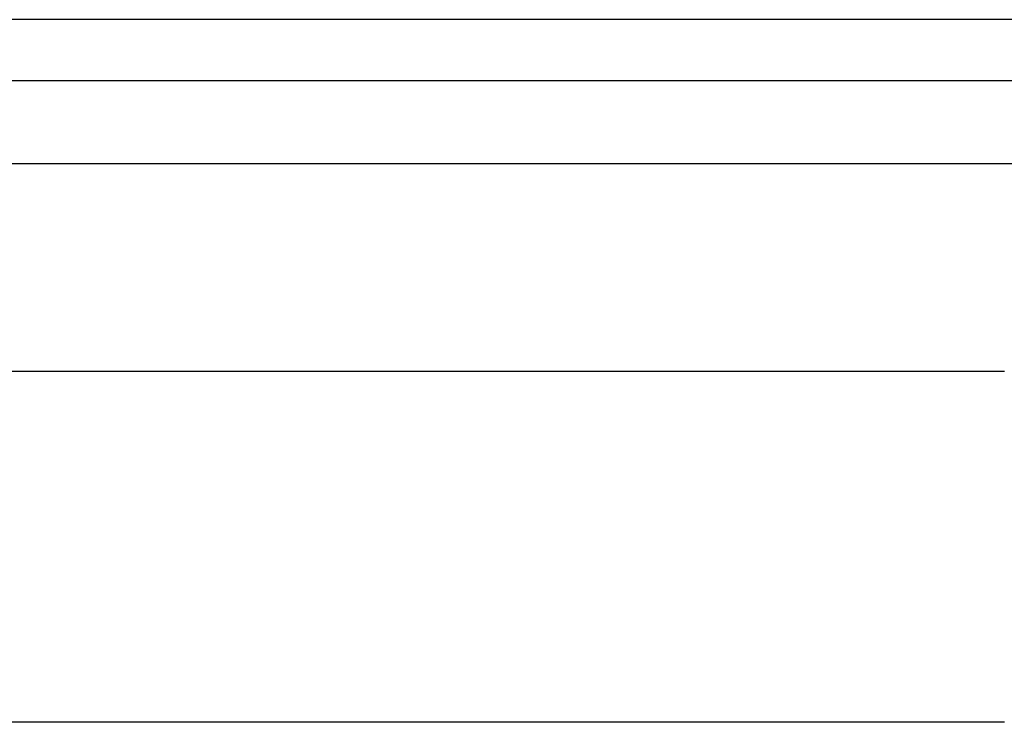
# Model space of a CAD drawing. Header units: inches. Extents: x 8 to 147, y 12 to 95.
# Tile 62 of 82: x 43.79 to 45.21, y 75.84 to 76.86. Entities that reach past the tile are written whole.
import ezdxf

# ---------------------------------------------------------------- set-up
doc = ezdxf.new("R2010")
doc.units = ezdxf.units.IN
doc.header["$LTSCALE"] = 9.374161
doc.header["$MEASUREMENT"] = 0
doc.layers.add('Visible Edges(ANSI)', color=7, linetype='Continuous', lineweight=25)
doc.layers.add('Visible Tangent Edges(ANSI)', color=7, linetype='Continuous', lineweight=25)

msp = doc.modelspace()

# ---------------------------------------------------------------- linework, layer by layer
at = {"layer": 'Visible Edges(ANSI)'}
for p, q in [((46.1551, 76.8574), (8.0382, 76.8574)), ((8.0382, 76.7698), (46.1551, 76.7698)), ((8.96, 76.3503), (45.2071, 76.3503)), ((45.2071, 75.8433), (8.96, 75.8433))]:
    msp.add_line(p, q, dxfattribs=at)
at = {"layer": 'Visible Tangent Edges(ANSI)'}
msp.add_line((8.0382, 76.65), (46.1551, 76.65), dxfattribs=at)

doc.saveas('drawing.dxf')
